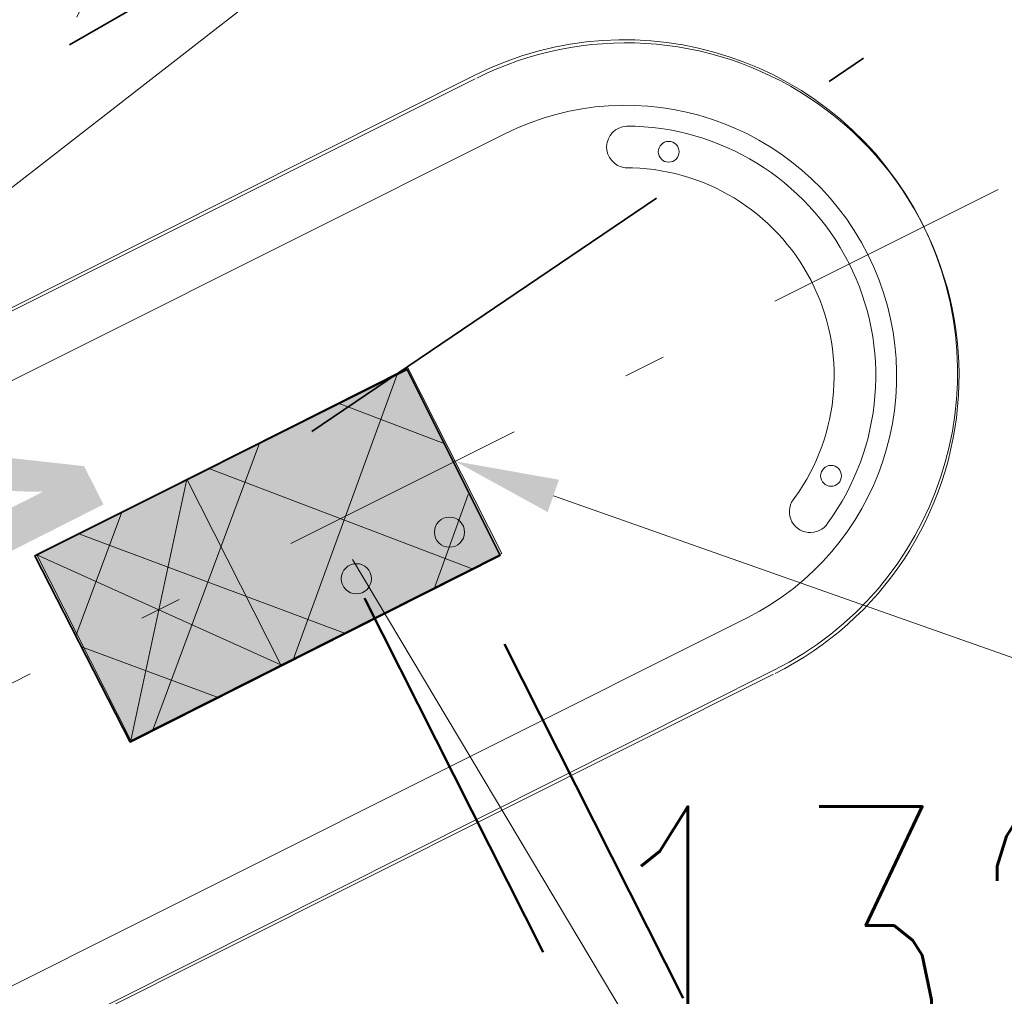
# Model space of a CAD drawing. Header units: metres. Extents: x 7472034 to 8440138, y 5890133 to 5961460.
# Tile 31 of 103: x 8439503.19 to 8439505.56, y 5890383.3 to 5890385.65. Entities that reach past the tile are written whole.
import ezdxf
from ezdxf import colors
from ezdxf.entities.mleader import LeaderData, LeaderLine
from ezdxf.math import Vec2, Vec3

# ---------------------------------------------------------------- set-up
doc = ezdxf.new("R2010")
doc.units = ezdxf.units.M
doc.header["$MEASUREMENT"] = 0
for name, pattern in [('$0$L218_500', [1, 0.5, -0.5]), ('CENTER', [2, 1.25, -0.25, 0.25, -0.25]), ('DASHDOT', [25.399999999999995, 12.7, -6.349999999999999, 0, -6.349999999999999]), ('DASHDOTX2', [2, 1, -0.5, 0, -0.5]), ('DASHED', [19.049999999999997, 12.7, -6.349999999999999])]:
    doc.linetypes.add(name, pattern=pattern)
doc.layers.get('0').update_dxf_attribs({"linetype": 'CONTINUOUS', "lineweight": 5})
for name, color, linetype, lineweight in [('### rzędne', 172, 'CONTINUOUS', 5), ('___DR.warstwice', 7, 'CONTINUOUS', 5), ('_a_widok', 7, 'CONTINUOUS', 5), ('_IS.BLOK.KD.doziemne', 7, 'CONTINUOUS', 5), ('_IS.BLOK.T', 7, 'CONTINUOUS', 5), ('_IS.KD.opis.1', 138, 'CONTINUOUS', 18), ('_IS.KD.opis.2', 7, 'CONTINUOUS', 18), ('_T_LPG', 52, 'DASHDOT', 50), ('_T_opisik.0', 16, 'CONTINUOUS', 20), ('_T_strefa_opis', 178, 'CONTINUOUS', 18), ('_T_zbiornik.opis', 190, 'CONTINUOUS', 13), ('E_BLOK', 170, 'CONTINUOUS', 20), ('E_Kable_ziemia2', 10, 'DASHED', 35), ('E_Kanal_sterownicze', 10, 'DASHDOTX2', 35), ('KOLOR-GAZ', 2, 'CONTINUOUS', 13), ('T_kreska', 8, 'CONTINUOUS', 5), ('T_strefa-Z1', 140, 'CONTINUOUS', 35), ('ZAG-OBRYS013', 7, 'CONTINUOUS', 13)]:
    doc.layers.add(name, color=color, linetype=linetype, lineweight=lineweight)
doc.layers.add('2D - Ogólne', color=7, linetype='CONTINUOUS')
doc.layers.add('_IS_NO', color=11, linetype='CONTINUOUS', lineweight=20, plot=False)
doc.styles.add('ARIAL', font='arial.ttf')
doc.styles.add('RS', font='Romans.shx', dxfattribs={"width": 0.7})

# ---------------------------------------------------------------- blocks, each defined once
blk = doc.blocks.new('A$C7D7B3C0A')
at = {"lineweight": 5, "ltscale": 0.1}
for centre in [(11.84615346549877, 6.852788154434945, -3.980339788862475e-07), (11.84615375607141, 6.602788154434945, -3.980339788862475e-07)]:
    blk.add_circle(centre, 0.03627629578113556, dxfattribs=at)
at = {"layer": '2D - Ogólne', "linetype": 'DASHDOTX2', "lineweight": 5, "ltscale": 0.6}
blk.add_line((11.70000000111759, -3.073364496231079e-08), (11.70000000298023, 9.999999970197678), dxfattribs=at)
at = {"layer": '2D - Ogólne', "lineweight": 5}
for p, q in [((10.90005968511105, 2.29999999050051), (10.90005968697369, 7.395968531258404)), ((10.90005968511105, 2.29999999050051), (10.90005968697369, 7.395968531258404)), ((10.90005968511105, 2.29999999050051), (10.90005968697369, 7.395968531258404)), ((10.90005968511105, 2.29999999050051), (10.90005968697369, 7.395968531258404)), ((10.90005968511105, 2.29999999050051), (10.90005968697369, 7.395968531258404)), ((10.90005968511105, 2.29999999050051), (10.90005968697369, 7.395968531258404)), ((10.90005968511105, 2.29999999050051), (10.90005968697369, 7.395968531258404)), ((10.90005968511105, 2.29999999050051), (10.90005968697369, 7.395968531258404)), ((10.90005968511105, 2.29999999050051), (10.90005968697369, 7.395968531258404)), ((10.90005968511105, 2.29999999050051), (10.90005968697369, 7.395968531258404)), ((10.90005968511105, 2.29999999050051), (10.90005968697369, 7.395968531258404)), ((12.50005968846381, 7.395980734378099), (12.50005968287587, 2.300072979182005)), ((12.50005968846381, 7.395980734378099), (12.50005968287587, 2.300072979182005)), ((12.50005968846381, 7.395980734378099), (12.50005968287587, 2.300072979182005)), ((12.50005968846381, 7.395980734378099), (12.50005968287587, 2.300072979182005)), ((12.50005968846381, 7.395980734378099), (12.50005968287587, 2.300072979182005)), ((12.50005968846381, 7.395980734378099), (12.50005968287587, 2.300072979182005)), ((12.50005968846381, 7.395980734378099), (12.50005968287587, 2.300072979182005)), ((12.50005968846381, 7.395980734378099), (12.50005968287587, 2.300072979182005)), ((12.50005968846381, 7.395980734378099), (12.50005968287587, 2.300072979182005)), ((12.50005968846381, 7.395980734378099), (12.50005968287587, 2.300072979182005)), ((12.50005968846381, 7.395980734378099), (12.50005968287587, 2.300072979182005))]:
    blk.add_line(p, q, dxfattribs=at)
at = {"layer": '2D - Ogólne', "lineweight": 5, "flags": 128}
blk.add_lwpolyline([(12.35000000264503, 7.399999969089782), (12.35000000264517, 2.300115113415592, -1), (11.05000000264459, 2.300115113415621), (11.05000000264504, 7.399999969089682, -1)], format="xyb", close=True, dxfattribs=at)
at = {"layer": '2D - Ogólne', "lineweight": 5}
blk.add_lwpolyline([(11.45083372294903, 5.942279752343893), (11.44792475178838, 6.940098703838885), (11.94791921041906, 6.942452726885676), (11.95082818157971, 5.944633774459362)], close=True, dxfattribs=at)
blk.add_lwpolyline([(11.45083372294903, 5.942279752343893), (11.44792475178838, 6.940098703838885), (11.94791921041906, 6.942452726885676), (11.95082818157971, 5.944633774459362)], close=True, dxfattribs=at)
blk.add_lwpolyline([(11.45083372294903, 5.942279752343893), (11.44792475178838, 6.940098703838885), (11.94791921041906, 6.942452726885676), (11.95082818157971, 5.944633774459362)], close=True, dxfattribs=at)
blk.add_lwpolyline([(11.45083372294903, 5.942279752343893), (11.44792475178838, 6.940098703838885), (11.94791921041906, 6.942452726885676), (11.95082818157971, 5.944633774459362)], close=True, dxfattribs=at)
blk.add_lwpolyline([(11.45083372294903, 5.942279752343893), (11.44792475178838, 6.940098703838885), (11.94791921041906, 6.942452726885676), (11.95082818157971, 5.944633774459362)], close=True, dxfattribs=at)
blk.add_lwpolyline([(11.45083372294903, 5.942279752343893), (11.44792475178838, 6.940098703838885), (11.94791921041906, 6.942452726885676), (11.95082818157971, 5.944633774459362)], close=True, dxfattribs=at)
blk.add_lwpolyline([(11.45083372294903, 5.942279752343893), (11.44792475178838, 6.940098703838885), (11.94791921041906, 6.942452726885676), (11.95082818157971, 5.944633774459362)], close=True, dxfattribs=at)
blk.add_lwpolyline([(11.45083372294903, 5.942279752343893), (11.44792475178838, 6.940098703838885), (11.94791921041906, 6.942452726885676), (11.95082818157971, 5.944633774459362)], close=True, dxfattribs=at)
blk.add_lwpolyline([(11.45083372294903, 5.942279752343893), (11.44792475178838, 6.940098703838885), (11.94791921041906, 6.942452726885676), (11.95082818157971, 5.944633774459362)], close=True, dxfattribs=at)
blk.add_lwpolyline([(11.45083372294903, 5.942279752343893), (11.44792475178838, 6.940098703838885), (11.94791921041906, 6.942452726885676), (11.95082818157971, 5.944633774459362)], close=True, dxfattribs=at)
blk.add_lwpolyline([(11.45083372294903, 5.942279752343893), (11.44792475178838, 6.940098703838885), (11.94791921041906, 6.942452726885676), (11.95082818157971, 5.944633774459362)], close=True, dxfattribs=at)
at = {"layer": '2D - Ogólne', "lineweight": 5, "flags": 128}
for points in [[(11.94995088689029, 6.347679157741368), (11.44995643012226, 6.345325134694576)], [(11.94995088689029, 6.347679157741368), (11.44995643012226, 6.345325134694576)], [(11.94995088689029, 6.347679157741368), (11.44995643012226, 6.345325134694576)], [(11.94995088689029, 6.347679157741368), (11.44995643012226, 6.345325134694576)], [(11.94995088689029, 6.347679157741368), (11.44995643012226, 6.345325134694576)], [(11.94995088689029, 6.347679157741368), (11.44995643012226, 6.345325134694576)], [(11.94995088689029, 6.347679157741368), (11.44995643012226, 6.345325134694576)], [(11.94995088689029, 6.347679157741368), (11.44995643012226, 6.345325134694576)], [(11.94995088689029, 6.347679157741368), (11.44995643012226, 6.345325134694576)], [(11.94995088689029, 6.347679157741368), (11.44995643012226, 6.345325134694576)], [(11.94995088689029, 6.347679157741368), (11.44995643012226, 6.345325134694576)], [(11.95082818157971, 5.944633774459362), (11.44995643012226, 6.345325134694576)], [(11.95082818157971, 5.944633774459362), (11.44995643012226, 6.345325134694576)], [(11.95082818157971, 5.944633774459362), (11.44995643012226, 6.345325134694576)], [(11.95082818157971, 5.944633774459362), (11.44995643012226, 6.345325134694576)], [(11.95082818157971, 5.944633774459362), (11.44995643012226, 6.345325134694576)], [(11.95082818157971, 5.944633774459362), (11.44995643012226, 6.345325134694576)], [(11.95082818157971, 5.944633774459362), (11.44995643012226, 6.345325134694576)], [(11.95082818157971, 5.944633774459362), (11.44995643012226, 6.345325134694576)], [(11.95082818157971, 5.944633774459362), (11.44995643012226, 6.345325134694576)], [(11.95082818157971, 5.944633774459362), (11.44995643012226, 6.345325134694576)], [(11.95082818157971, 5.944633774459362), (11.44995643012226, 6.345325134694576)], [(11.45083372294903, 5.942279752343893), (11.94995088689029, 6.347679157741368)], [(11.45083372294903, 5.942279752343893), (11.94995088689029, 6.347679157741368)], [(11.45083372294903, 5.942279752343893), (11.94995088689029, 6.347679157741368)], [(11.45083372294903, 5.942279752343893), (11.94995088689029, 6.347679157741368)], [(11.45083372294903, 5.942279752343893), (11.94995088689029, 6.347679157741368)], [(11.45083372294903, 5.942279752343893), (11.94995088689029, 6.347679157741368)], [(11.45083372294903, 5.942279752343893), (11.94995088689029, 6.347679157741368)], [(11.45083372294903, 5.942279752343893), (11.94995088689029, 6.347679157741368)], [(11.45083372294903, 5.942279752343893), (11.94995088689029, 6.347679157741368)], [(11.45083372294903, 5.942279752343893), (11.94995088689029, 6.347679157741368)], [(11.45083372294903, 5.942279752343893), (11.94995088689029, 6.347679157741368)]]:
    blk.add_lwpolyline(points, dxfattribs=at)
at = {"layer": '2D - Ogólne', "linetype": 'Continuous', "lineweight": 5}
for centre in [(11.26471327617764, 7.732856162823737), (11.26471327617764, 7.732856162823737), (11.26471327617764, 7.732856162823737), (11.26471327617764, 7.732856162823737), (11.26471327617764, 7.732856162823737), (11.26471327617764, 7.732856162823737), (11.26471327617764, 7.732856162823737), (11.26471327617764, 7.732856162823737), (11.26471327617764, 7.732856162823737), (11.26471327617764, 7.732856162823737), (11.26471327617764, 7.732856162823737), (12.13552551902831, 7.732856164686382), (12.13552551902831, 7.732856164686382), (12.13552551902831, 7.732856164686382), (12.13552551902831, 7.732856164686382), (12.13552551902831, 7.732856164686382), (12.13552551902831, 7.732856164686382), (12.13552551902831, 7.732856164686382), (12.13552551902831, 7.732856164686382), (12.13552551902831, 7.732856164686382), (12.13552551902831, 7.732856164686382), (12.13552551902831, 7.732856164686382)]:
    blk.add_circle(centre, 0.02499999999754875, dxfattribs=at)
at = {"layer": '2D - Ogólne', "lineweight": 5}
blk.add_arc((11.70005968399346, 7.399999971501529), 0.7999999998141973, 359.9985593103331, 180.0014353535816, dxfattribs=at)
blk.add_arc((11.70005968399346, 7.399999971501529), 0.7999999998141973, 359.9985593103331, 180.0014353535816, dxfattribs=at)
blk.add_arc((11.70005968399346, 7.399999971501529), 0.7999999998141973, 359.9985593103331, 180.0014353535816, dxfattribs=at)
blk.add_arc((11.70005968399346, 7.399999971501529), 0.7999999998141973, 359.9985593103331, 180.0014353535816, dxfattribs=at)
blk.add_arc((11.70005968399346, 7.399999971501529), 0.7999999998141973, 359.9985593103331, 180.0014353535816, dxfattribs=at)
blk.add_arc((11.70005968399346, 7.399999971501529), 0.7999999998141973, 359.9985593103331, 180.0014353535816, dxfattribs=at)
blk.add_arc((11.70005968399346, 7.399999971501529), 0.7999999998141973, 359.9985593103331, 180.0014353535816, dxfattribs=at)
blk.add_arc((11.70005968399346, 7.399999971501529), 0.7999999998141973, 359.9985593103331, 180.0014353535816, dxfattribs=at)
blk.add_arc((11.70005968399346, 7.399999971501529), 0.7999999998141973, 359.9985593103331, 180.0014353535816, dxfattribs=at)
blk.add_arc((11.70005968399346, 7.399999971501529), 0.7999999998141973, 359.9985593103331, 180.0014353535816, dxfattribs=at)
blk.add_arc((11.70005968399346, 7.399999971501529), 0.7999999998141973, 359.9985593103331, 180.0014353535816, dxfattribs=at)
at = {"layer": '2D - Ogólne', "linetype": 'Continuous', "lineweight": 5}
for centre, radius, start, end in [((11.70011939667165, 7.399979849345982), 0.59999999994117, 27.29700158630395, 153.301462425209), ((11.70011939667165, 7.399979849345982), 0.59999999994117, 27.29700158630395, 153.301462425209), ((11.70011939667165, 7.399979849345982), 0.59999999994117, 27.29700158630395, 153.301462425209), ((11.70011939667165, 7.399979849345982), 0.59999999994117, 27.29700158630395, 153.301462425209), ((11.70011939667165, 7.399979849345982), 0.59999999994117, 27.29700158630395, 153.301462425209), ((11.70011939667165, 7.399979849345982), 0.59999999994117, 27.29700158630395, 153.301462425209), ((11.70011939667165, 7.399979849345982), 0.59999999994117, 27.29700158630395, 153.301462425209), ((11.70011939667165, 7.399979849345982), 0.59999999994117, 27.29700158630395, 153.301462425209), ((11.70011939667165, 7.399979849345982), 0.59999999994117, 27.29700158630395, 153.301462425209), ((11.70011939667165, 7.399979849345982), 0.59999999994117, 27.29700158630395, 153.301462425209), ((11.70011939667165, 7.399979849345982), 0.59999999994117, 27.29700158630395, 153.301462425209), ((11.70011939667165, 7.399979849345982), 0.4999999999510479, 27.62384582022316, 153.6283119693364), ((11.70011939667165, 7.399979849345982), 0.4999999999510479, 27.62384582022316, 153.6283119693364), ((11.70011939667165, 7.399979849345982), 0.4999999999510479, 27.62384582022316, 153.6283119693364), ((11.70011939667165, 7.399979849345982), 0.4999999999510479, 27.62384582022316, 153.6283119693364), ((11.70011939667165, 7.399979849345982), 0.4999999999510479, 27.62384582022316, 153.6283119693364), ((11.70011939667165, 7.399979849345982), 0.4999999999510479, 27.62384582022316, 153.6283119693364), ((11.70011939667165, 7.399979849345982), 0.4999999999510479, 27.62384582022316, 153.6283119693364), ((11.70011939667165, 7.399979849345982), 0.4999999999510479, 27.62384582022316, 153.6283119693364), ((11.70011939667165, 7.399979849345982), 0.4999999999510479, 27.62384582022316, 153.6283119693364), ((11.70011939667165, 7.399979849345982), 0.4999999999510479, 27.62384582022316, 153.6283119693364), ((11.70011939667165, 7.399979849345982), 0.4999999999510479, 27.62384582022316, 153.6283119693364), ((11.21016224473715, 7.649601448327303), 0.05020884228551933, 156.5804108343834, 326.7552313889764), ((11.21016224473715, 7.649601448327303), 0.05020884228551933, 156.5804108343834, 326.7552313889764), ((11.21016224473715, 7.649601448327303), 0.05020884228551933, 156.5804108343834, 326.7552313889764), ((11.21016224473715, 7.649601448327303), 0.05020884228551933, 156.5804108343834, 326.7552313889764), ((11.21016224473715, 7.649601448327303), 0.05020884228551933, 156.5804108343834, 326.7552313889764), ((11.21016224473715, 7.649601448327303), 0.05020884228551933, 156.5804108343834, 326.7552313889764), ((11.21016224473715, 7.649601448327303), 0.05020884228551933, 156.5804108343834, 326.7552313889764), ((11.21016224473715, 7.649601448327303), 0.05020884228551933, 156.5804108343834, 326.7552313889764), ((11.21016224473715, 7.649601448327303), 0.05020884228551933, 156.5804108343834, 326.7552313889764), ((11.21016224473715, 7.649601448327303), 0.05020884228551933, 156.5804108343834, 326.7552313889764), ((11.21016224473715, 7.649601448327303), 0.05020884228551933, 156.5804108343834, 326.7552313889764), ((12.19007654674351, 7.649601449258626), 0.05020884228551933, 200.7507694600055, 30.57595029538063), ((12.19007654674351, 7.649601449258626), 0.05020884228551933, 200.7507694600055, 30.57595029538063), ((12.19007654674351, 7.649601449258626), 0.05020884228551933, 200.7507694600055, 30.57595029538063), ((12.19007654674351, 7.649601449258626), 0.05020884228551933, 200.7507694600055, 30.57595029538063), ((12.19007654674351, 7.649601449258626), 0.05020884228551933, 200.7507694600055, 30.57595029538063), ((12.19007654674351, 7.649601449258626), 0.05020884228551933, 200.7507694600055, 30.57595029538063), ((12.19007654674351, 7.649601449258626), 0.05020884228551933, 200.7507694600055, 30.57595029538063), ((12.19007654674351, 7.649601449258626), 0.05020884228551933, 200.7507694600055, 30.57595029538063), ((12.19007654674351, 7.649601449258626), 0.05020884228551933, 200.7507694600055, 30.57595029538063), ((12.19007654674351, 7.649601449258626), 0.05020884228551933, 200.7507694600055, 30.57595029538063), ((12.19007654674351, 7.649601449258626), 0.05020884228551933, 200.7507694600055, 30.57595029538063)]:
    blk.add_arc(centre, radius, start, end, dxfattribs=at)
blk = doc.blocks.new('Elektryk_v3')
at = {"layer": 'E_Kable_ziemia2', "ltscale": 0.1}
blk.add_lwpolyline([(8.019747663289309, -62.25693038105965), (-5.744095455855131, -72.23413024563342), (-7.398126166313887, -70.49775481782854)], dxfattribs=at)
at = {"layer": 'E_Kanal_sterownicze'}
for points in [[(7.317663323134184, -60.84954797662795), (-7.127443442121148, -69.21159851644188), (-7.302781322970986, -70.45487211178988)], [(7.317663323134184, -60.84954797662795), (-5.877323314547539, -69.77179446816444)]]:
    blk.add_lwpolyline(points, dxfattribs=at)
blk = doc.blocks.new('A$C2C426404')
at = {"layer": '_IS_NO'}
for points, knots in [([(79.78853077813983, 19.36674957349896), (76.35759393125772, 21.05647175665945), (73.54314721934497, 23.24973176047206), (68.81112178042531, 29.5542766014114), (62.94352867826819, 33.40072623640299), (60.85999413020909, 35.33807434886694), (60.85999381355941, 35.3380749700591)], [0, 0, 0, 0, 2.176379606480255, 10.04614516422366, 21.98881238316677, 21.98881468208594, 21.98881468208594, 21.98881468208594, 21.98881468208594]), ([(50.6228041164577, 30.56321178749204, 1.829566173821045e-06), (53.11749188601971, 30.21319374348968), (56.38514522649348, 30.67444155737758), (60.99540497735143, 30.04553546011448), (68.19327101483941, 22.54355850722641, -2.469325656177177e-08), (70.8769634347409, 19.46133922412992, 5.150448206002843e-09), (74.71212187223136, 14.31917844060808, -1.219795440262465e-09), (78.88802252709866, 13.86142715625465), (82.75564656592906, 12.70757211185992)], [0, 0, 0, 0, 7.578698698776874, 9.67195365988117, 16.27655537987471, 24.33370670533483, 30.35915105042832, 36.79354326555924, 36.79354326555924, 36.79354326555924, 36.79354326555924]), ([(22.24795573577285, 20.37028996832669, 1.829566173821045e-06), (26.42848519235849, 20.36833205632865, 2.595275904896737e-06), (34.77398029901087, 19.71811303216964, 3.653563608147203e-06), (38.92662956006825, 20.04217899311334, -5.197057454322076e-07), (43.77274004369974, 17.83557516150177, 1.833094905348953e-07), (51.08127841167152, 15.06439746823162, -1.538063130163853e-07), (58.09044384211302, 9.696452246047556, 2.324577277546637e-08), (65.34780037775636, 7.091900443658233, 5.796258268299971e-09), (69.6463277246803, 6.131249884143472)], [0, 0, 0, 0, 12.09868180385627, 16.72159260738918, 20.95800891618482, 26.67839108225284, 41.1845399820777, 48.39980958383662, 48.39980958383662, 48.39980958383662, 48.39980958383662]), ([(61.00408007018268, 18.25321295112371, -1.4627991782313e-07), (63.26592587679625, 17.29233643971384, -1.146969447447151e-07), (66.21503704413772, 16.0340788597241, -3.511225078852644e-09), (68.00314718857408, 11.12305079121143, -2.577520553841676e-08), (71.87222415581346, 10.22267535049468, -9.073252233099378e-09), (76.34470127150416, 9.479967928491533)], [23.00202883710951, 23.00202883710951, 23.00202883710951, 23.00202883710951, 32.14254341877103, 37.86969472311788, 44.68132462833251, 44.68132462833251, 44.68132462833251, 44.68132462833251])]:
    blk.add_open_spline(points, degree=3, knots=knots, dxfattribs=at)
at = {"layer": '_IS_NO', "ltscale": 0.1}
for points, knots in [([(81.48853297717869, 15.975331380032), (78.87586907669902, 16.84686399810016), (76.26450027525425, 17.78992713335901), (72.03847445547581, 21.67736706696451), (65.0990158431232, 30.09408769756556), (58.79946133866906, 33.34467344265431), (58.26247850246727, 34.11525447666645)], [0, 0, 0, 0, 1.278992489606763, 7.78914044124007, 15.74750070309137, 27.64022902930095, 27.64022902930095, 27.64022902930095, 27.64022902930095]), ([(55.69703794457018, 26.44192530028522, 8.07171421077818e-08), (60.47702913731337, 24.37489471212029, 4.118097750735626e-07), (65.41527824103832, 21.38608461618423, 8.932878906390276e-07), (68.42167646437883, 18.98607052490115, -1.681326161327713e-07), (71.60992970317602, 12.73766223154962), (75.29265419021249, 11.98629271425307, 1.662301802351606e-08), (79.75433884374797, 11.20084950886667)], [13.0881689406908, 13.0881689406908, 13.0881689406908, 13.0881689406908, 21.71831455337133, 28.5577747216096, 34.1003045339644, 40.71973107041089, 40.71973107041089, 40.71973107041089, 40.71973107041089]), ([(27.67626924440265, 23.09287754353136, 1.829566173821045e-06), (31.68315875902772, 23.09132452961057, 2.263426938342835e-06), (38.09081487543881, 23.52010669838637, 2.956097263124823e-06), (46.0190905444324, 20.44823641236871), (52.02710655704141, 18.01596992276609, 1.18983141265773e-07), (57.48081744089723, 14.61059598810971, 3.880691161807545e-08), (63.15046560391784, 12.16836789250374), (64.01579423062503, 9.527138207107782), (68.70553139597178, 8.717305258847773), (72.93792583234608, 7.781059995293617)], [0, 0, 0, 0, 11.95042031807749, 19.07916594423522, 25.47980302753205, 30.85202744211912, 32.94528240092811, 39.66304915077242, 46.67346183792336, 46.67346183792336, 46.67346183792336, 46.67346183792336])]:
    blk.add_open_spline(points, degree=3, knots=knots, dxfattribs=at)
at = {"layer": '### rzędne', "color": 0, "linetype": 'CENTER', "lineweight": 25, "insert": (63.45898905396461, 20.97185356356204, 3.980339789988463e-07), "char_height": 0.7999999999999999, "attachment_point": 1, "rotation": 296.84117764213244, "style": 'ARIAL'}
blk.add_mtext('134,4', dxfattribs=at)
blk = doc.blocks.new('JPII.KD_aktualizacja rzędnych_20.12.2024')
at = {"layer": '_IS.KD.opis.2', "color": 0, "insert": (8438645.938893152, 5890678.134582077), "char_height": 1, "width": 2.426505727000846, "attachment_point": 2, "rotation": 322.3440506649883, "style": 'RS'}
blk.add_mtext('\\A1;{\\H0.7x;\\S\uf8fc160PVC/6%;}', dxfattribs=at)
at = {"layer": '_IS.KD.opis.1'}
ml = blk.add_multileader_mtext('Standard', dxfattribs=at)
ml.set_content('\\A1;{\\C134;W9\\H0.7x;\\C256;\\S134,20/133,40;}', color=256, style='RS')
ml.set_leader_properties()
ml.build(insert=Vec2(0, 0))
ml.multileader.update_dxf_attribs({"text_left_attachment_type": 2, "text_right_attachment_type": 2, "dogleg_length": 0.2, "arrow_head_size": 0.25})
ctx = ml.context
ctx.base_point, ctx.char_height, ctx.arrow_head_size, ctx.landing_gap_size, ctx.plane_origin, ctx.plane_x_axis, ctx.plane_y_axis = Vec3(8438645.535004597, 5890687.007770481), 1.2, 0.25, 0.3, Vec3(8438606.157675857, 5890714.863761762), Vec3(0.4738576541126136, -0.8806014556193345), Vec3(0.8806014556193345, 0.4738576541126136)
ctx.left_attachment, ctx.right_attachment, ctx.text_align_type = 2, 2, 1
notes = []
notes.append((ctx, [(1, (1, 1, 0), (8438648.050241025, 5890682.333537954), (-0.4738576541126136, 0.8806014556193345), 0.2, [(3, [(8438648.445385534, 5890678.523521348)], 0, [])])]))
ctx.mtext.insert, ctx.mtext.text_direction, ctx.mtext.rotation, ctx.mtext.width, ctx.mtext.defined_height, ctx.mtext.alignment, ctx.mtext.flow_direction = Vec3(8438647.749122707, 5890685.298912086), Vec3(0.4738576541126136, -0.8806014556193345), 5.206055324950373, 5.636513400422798, 1.586986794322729, 2, 5
ml = blk.add_multileader_mtext('Standard', dxfattribs=at)
ml.set_content('\\A1;{\\C132;Rd4}-132,83', color=256, style='RS')
ml.set_leader_properties()
ml.build(insert=Vec2(0, 0))
ml.multileader.update_dxf_attribs({"text_left_attachment_type": 2, "text_right_attachment_type": 2, "dogleg_length": 0.2, "arrow_head_size": 0.25})
ctx = ml.context
ctx.base_point, ctx.char_height, ctx.arrow_head_size, ctx.landing_gap_size, ctx.plane_origin, ctx.plane_x_axis, ctx.plane_y_axis = Vec3(8438641.615293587, 5890687.074757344), 0.8, 0.25, 0.3, Vec3(8438583.42782343, 5890661.307258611), Vec3(0.374606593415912, -0.9271838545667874), Vec3(0.9271838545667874, 0.374606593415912)
ctx.left_attachment, ctx.right_attachment, ctx.text_align_type = 2, 2, 1
notes.append((ctx, [(1, (1, 1, 0), (8438643.802996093, 5890681.660003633), (-0.374606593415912, 0.9271838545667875), 0.2, [(3, [(8438642.714059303, 5890679.444822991)], 0, [])])]))
ctx.mtext.insert, ctx.mtext.text_direction, ctx.mtext.rotation, ctx.mtext.width, ctx.mtext.alignment, ctx.mtext.flow_direction = Vec3(8438643.113200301, 5890684.638482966), Vec3(0.374606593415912, -0.9271838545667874), 5.096361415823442, 3.033132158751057, 2, 5
ml = blk.add_multileader_mtext('Standard', dxfattribs=at)
ml.set_content('\\A1;{\\H1x;132,41}', color=256, style='RS')
ml.set_leader_properties()
ml.build(insert=Vec2(0, 0))
ml.multileader.update_dxf_attribs({"text_left_attachment_type": 2, "text_right_attachment_type": 2, "dogleg_length": 0.2, "arrow_head_size": 0.25})
ctx = ml.context
ctx.base_point, ctx.char_height, ctx.arrow_head_size, ctx.landing_gap_size, ctx.plane_origin = Vec3(8438648.482842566, 5890682.126627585, 3.692561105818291e-07), 0.8, 0.25, 0.3, Vec3(8438606.654774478, 5890663.838757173, 3.692561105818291e-07)
ctx.left_attachment, ctx.right_attachment, ctx.text_align_type = 2, 2, 1
notes.append((ctx, [(1, (1, 1, 0), (8438651.816175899, 5890682.126627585, 3.692561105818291e-07), (-1, 0), 0.2, [(0, [(8438653.638272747, 5890680.255693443, 3.692561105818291e-07)], 0, [])])]))
ctx.mtext.insert, ctx.mtext.width, ctx.mtext.alignment, ctx.mtext.flow_direction = Vec3(8438650.049509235, 5890682.602818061, 3.692561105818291e-07), 9.34447490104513, 2, 5
ml = blk.add_multileader_mtext('Standard', dxfattribs=at)
ml.set_content('\\A1;{\\H1x;133,12}', color=256, style='RS')
ml.set_leader_properties()
ml.build(insert=Vec2(0, 0))
ml.multileader.update_dxf_attribs({"text_left_attachment_type": 2, "text_right_attachment_type": 2, "dogleg_length": 0.2, "arrow_head_size": 0.25})
ctx = ml.context
ctx.base_point, ctx.char_height, ctx.arrow_head_size, ctx.landing_gap_size, ctx.plane_origin = Vec3(8438648.82366368, 5890680.791393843, 3.692561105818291e-07), 0.8, 0.25, 0.3, Vec3(8438607.155595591, 5890662.503523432, 3.692561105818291e-07)
ctx.left_attachment, ctx.right_attachment, ctx.text_align_type = 2, 2, 1
notes.append((ctx, [(1, (1, 1, 0), (8438652.316997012, 5890680.791393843, 3.692561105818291e-07), (-1, 0), 0.2, [(0, [(8438653.380669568, 5890679.705997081, 3.692561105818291e-07)], 0, [])])]))
ctx.mtext.insert, ctx.mtext.width, ctx.mtext.alignment, ctx.mtext.flow_direction = Vec3(8438650.470330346, 5890681.267584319, 3.692561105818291e-07), 9.34447490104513, 2, 5
at = {"layer": '_IS.KD.opis.2', "color": 0}
ml = blk.add_multileader_mtext('Standard', dxfattribs=at)
ml.set_content('\\A1;\\pxt7;{\\H1x;\\C256;132,48}', style='RS')
ml.set_leader_properties()
ml.build(insert=Vec2(0, 0))
ml.multileader.update_dxf_attribs({"text_left_attachment_type": 2, "text_right_attachment_type": 2, "dogleg_length": 0.2, "arrow_head_size": 0.25})
ctx = ml.context
ctx.base_point, ctx.char_height, ctx.arrow_head_size, ctx.landing_gap_size, ctx.plane_origin = Vec3(8438644.60196503, 5890679.120941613), 0.75, 0.25, 0.3, Vec3(8438593.197980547, 5890647.838351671)
ctx.left_attachment, ctx.right_attachment, ctx.text_align_type = 2, 2, 1
notes.append((ctx, [(1, (1, 1, 0), (8438647.92696503, 5890679.120941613), (-1, 0), 0.2, [(0, [(8438647.431608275, 5890676.083578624)], 0, [])])]))
ctx.mtext.insert, ctx.mtext.width, ctx.mtext.alignment, ctx.mtext.flow_direction = Vec3(8438646.16446503, 5890679.567370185), 9.34447490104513, 2, 5
for ctx, leaders in notes:
    for number, flags, end, landing, length, lines in leaders:
        leader = LeaderData()
        leader.index, (leader.has_last_leader_line, leader.has_dogleg_vector, leader.attachment_direction) = number, flags
        leader.last_leader_point, leader.dogleg_vector, leader.dogleg_length = Vec3(end), Vec3(landing), length
        for number, points, colour, breaks in lines:
            line = LeaderLine()
            line.index, line.vertices, line.color, line.breaks = number, Vec3.list(points), colors.encode_raw_color(colour), breaks
            leader.lines.append(line)
        ctx.leaders.append(leader)
blk = doc.blocks.new('JPII.T.0')
at = {"layer": 'T_kreska'}
h = blk.add_hatch(dxfattribs=at)
h.set_pattern_fill('ANSI37', color=256, scale=0.08, angle=114.5436678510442, style=0)
h.set_pattern_definition([(159.5436678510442, (106830.6714876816, -81254.65556236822), (-0.08877132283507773, -0.2379824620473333), []), (249.5436678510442, (106830.6714876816, -81254.65556236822), (0.2379824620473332, -0.08877132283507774), [])])
h.paths.add_polyline_path([(7472001.395132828, 5961428.694191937), (7472000.500823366, 5961428.246337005), (7472000.730227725, 5961427.798779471), (7472001.614778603, 5961428.244977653)])
at = {"layer": '_T_LPG', "ltscale": 0.075}
for p, q in [((7472001.092933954, 5961428.541752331), (7472001.092605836, 5961428.542402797)), ((7472002.058025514, 5961427.183624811, -1.648226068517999e-06), (7472001.511718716, 5961428.266632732, -4.343158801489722e-07))]:
    blk.add_line(p, q, dxfattribs=at)
at = {"layer": '_T_LPG', "ltscale": 0.075, "extrusion": (-2.049929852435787e-06, -2.154253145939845e-06, -0.9999999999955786), "elevation": -28.1595034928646}
blk.add_lwpolyline([(-7472001.722206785, 5961427.294193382), (-7472001.271828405, 5961428.187031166)], dxfattribs=at)
at = {"layer": '_T_LPG', "ltscale": 0.075, "extrusion": (-2.154253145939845e-06, 2.049929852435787e-06, -0.9999999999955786), "elevation": -3.876069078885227}
blk.add_lwpolyline([(-7471997.49804669, 5961424.736882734), (-7471998.523416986, 5961425.65184733, 0.06578622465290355), (-7471998.685760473, 5961425.76257254), (-7472001.722205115, 5961427.294260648)], format="xyb", dxfattribs=at)
at = {"layer": '_T_strefa_opis'}
blk.add_line((7472001.263656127, 5961428.237691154), (7472003.147108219, 5961425.083428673), dxfattribs=at)
at = {"layer": 'T_strefa-Z1'}
blk.add_lwpolyline([(7472000.730227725, 5961427.798779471), (7472001.618811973, 5961428.247012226), (7472001.395132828, 5961428.694191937), (7472000.500823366, 5961428.246337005)], close=True, dxfattribs=at)
at = {"layer": '_T_opisik.0'}
ml = blk.add_multileader_mtext('Standard', dxfattribs=at)
ml.set_content('SEC-X 48/60', color=256, style='RS')
ml.set_leader_properties()
ml.build(insert=Vec2(0, 0))
ml.multileader.update_dxf_attribs({"text_right_attachment_type": 6, "dogleg_length": 0.2, "arrow_head_size": 0.15})
ctx = ml.context
ctx.base_point, ctx.char_height, ctx.arrow_head_size, ctx.landing_gap_size, ctx.plane_origin = Vec3(7472004.105834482, 5961431.82125443), 0.5, 0.15, 0.1, Vec3(7471981.371522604, 5961434.932274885)
ctx.right_attachment, ctx.text_align_type = 6, 1
notes = []
notes.append((ctx, [(0, (1, 1, 0), (7472003.905834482, 5961431.82125443), (1, 0), 0.2, [(5, [(7471995.810920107, 5961431.871795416), (7471996.492690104, 5961431.519180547), (7471997.689280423, 5961429.786816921), (7471997.390519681, 5961429.266775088), (7471997.896049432, 5961427.759148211), (7471998.506479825, 5961427.624047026)], 0, [])])]))
ctx.mtext.insert, ctx.mtext.width, ctx.mtext.alignment, ctx.mtext.flow_direction = Vec3(7472006.064167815, 5961432.154587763), 6.691004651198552, 2, 5
at = {"layer": '_T_zbiornik.opis'}
ml = blk.add_multileader_mtext('Standard', dxfattribs=at)
ml.set_content('\\A1;LPG', color=256, style='RS')
ml.set_leader_properties()
ml.build(insert=Vec2(0, 0))
ml.multileader.update_dxf_attribs({"text_left_attachment_type": 2, "text_right_attachment_type": 2, "dogleg_length": 0.5, "arrow_head_size": 0.25})
ctx = ml.context
ctx.base_point, ctx.char_height, ctx.arrow_head_size, ctx.landing_gap_size, ctx.plane_origin = Vec3(7472006.36355128, 5961426.939391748), 0.5, 0.25, 0.25, Vec3(7472026.293743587, 5961433.135934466)
ctx.left_attachment, ctx.right_attachment = 2, 2
notes.append((ctx, [(0, (1, 1, 0), (7472005.86355128, 5961426.939391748), (1, 0), 0.5, [(0, [(7472001.510622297, 5961428.473297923)], 0, [])])]))
ctx.mtext.insert, ctx.mtext.width, ctx.mtext.flow_direction = Vec3(7472006.61355128, 5961427.189391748), 1.095077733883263, 5
for ctx, leaders in notes:
    for number, flags, end, landing, length, lines in leaders:
        leader = LeaderData()
        leader.index, (leader.has_last_leader_line, leader.has_dogleg_vector, leader.attachment_direction) = number, flags
        leader.last_leader_point, leader.dogleg_vector, leader.dogleg_length = Vec3(end), Vec3(landing), length
        for number, points, colour, breaks in lines:
            line = LeaderLine()
            line.index, line.vertices, line.color, line.breaks = number, Vec3.list(points), colors.encode_raw_color(colour), breaks
            leader.lines.append(line)
        ctx.leaders.append(leader)

msp = doc.modelspace()

# ---------------------------------------------------------------- hatches: boundary and pattern name
at = {"layer": 'KOLOR-GAZ'}
h = msp.add_hatch(color=256, dxfattribs=at)
h.dxf.hatch_style = 1
h.paths.add_polyline_path([(8439504.346298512, 5890384.367529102), (8439503.457714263, 5890383.919296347), (8439503.228334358, 5890384.366866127), (8439504.122619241, 5890384.81470875)])
h = msp.add_hatch(color=256, dxfattribs=at)
h.dxf.hatch_style = 1
h.paths.add_polyline_path([(8439504.346359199, 5890384.367586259), (8439503.45777495, 5890383.919353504), (8439503.228395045, 5890384.366923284), (8439504.122679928, 5890384.814765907)])

# ---------------------------------------------------------------- linework, layer by layer
at = {"layer": '_a_widok', "flags": 128}
msp.add_lwpolyline([(8439505.002105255, 5890384.087627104), (8439500.444638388, 5890381.798632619, -1), (8439499.726522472, 5890383.228426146), (8439504.283989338, 5890385.517420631, -1)], format="xyb", close=True, dxfattribs=at)

# ---------------------------------------------------------------- block references
at = {"layer": '___DR.warstwice', "color": 0, "linetype": 'Continuous', "ltscale": 0.2}
msp.add_blockref('A$C2C426404', (8439438.733810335, 5890365.88383195), dxfattribs=at)
at = {"layer": '_IS.BLOK.KD.doziemne', "linetype": '$0$L218_500'}
msp.add_blockref('JPII.KD_aktualizacja rzędnych_20.12.2024', (859.6212462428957, -295.8072097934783), dxfattribs=at)
at = {"layer": '_IS.BLOK.T'}
msp.add_blockref('JPII.T.0', (967502.7259393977, -71043.88350130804), dxfattribs=at)
at = {"layer": 'E_BLOK'}
msp.add_blockref('Elektryk_v3', (8439509.580092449, 5890454.305613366), dxfattribs=at)
at = {"layer": 'ZAG-OBRYS013', "linetype": 'Continuous', "rotation": 296.6009277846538}
msp.add_blockref('A$C7D7B3C0A', (8439492.791081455, 5890391.94319219), dxfattribs=at)

doc.saveas('drawing.dxf')
